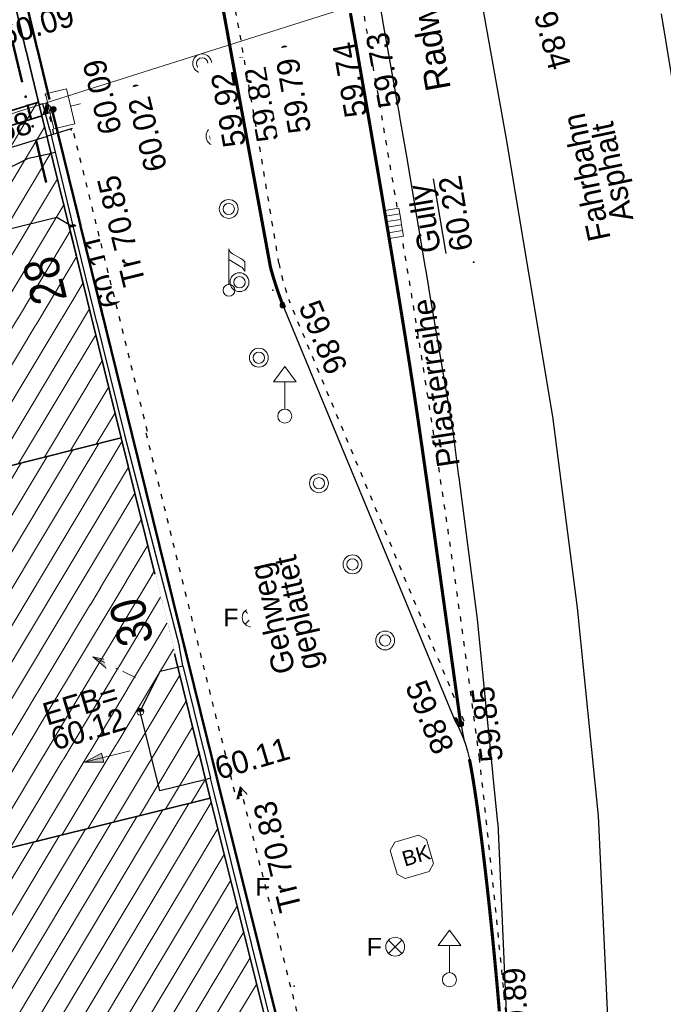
# Model space of a CAD drawing. Header units: metres. Extents: x 32365810 to 32367010, y 5620411 to 5622366.
# Tile 163 of 198: x 32366292 to 32366304, y 5622050 to 5622070. Entities that reach past the tile are written whole.
import ezdxf

# ---------------------------------------------------------------- set-up
doc = ezdxf.new("R2010")
doc.units = ezdxf.units.M
for name, pattern in [('1000.100', [0]), ('1000.104', [0.225, 0.075, -0.15]), ('1000.195', [0]), ('1000.196', [0.225, 0.075, -0.15]), ('1000.210', [0]), ('1000.325', [0]), ('1600.1047', [0]), ('1600.2013', [0, 0]), ('1600.2028', [0]), ('1600.2505', [0])]:
    doc.linetypes.add(name, pattern=pattern)
doc.layers.get('0').update_dxf_attribs({"color": 1, "linetype": 'CONTINUOUS'})
for name, color, linetype in [('Beschriftung Topographie', 7, 'CONTINUOUS'), ('EFB-_ Dachhöhen Bestandsgebäude (NHN)', 7, 'CONTINUOUS'), ('Fahrbahnmarkierung', 7, 'CONTINUOUS'), ('Flurstücke_Grenzpunkte', 11, 'CONTINUOUS'), ('Gebäude', 31, 'CONTINUOUS'), ('Höhen_ gemessen (NHN)', 7, 'CONTINUOUS'), ('Lagebezeichnungen', 12, 'CONTINUOUS'), ('Stromversorgung', 7, 'CONTINUOUS'), ('Symbole Topographie', 7, 'CONTINUOUS'), ('Topgraphie_ weitere örtliche Aufnahme', 7, 'CONTINUOUS'), ('Topographie_ örtl. Aufnahme', 7, 'CONTINUOUS'), ('weitere Entwässerungsleitungen', 7, 'CONTINUOUS')]:
    doc.layers.add(name, color=color, linetype=linetype)
doc.styles.add('Arial', font='Arial.ttf')
doc.styles.add('Beschriftung Fahrbahnmarkierung_ grau', font='Century Gothic.ttf')
doc.styles.add('Beschriftung Topographie_ blau', font='Century Gothic.ttf')
doc.styles.add('Dachhöhe NHN_ Bestand_ gemessen', font='Century Gothic.ttf')
doc.styles.add('Dachhöhe NHN_ Bestand_ gemessen_ schwarz', font='Century Gothic.ttf')
doc.styles.add('Hausnummern NRW', font='Arial.ttf', dxfattribs={"width": 0.85})
doc.styles.add('Höhe NHN_ gemessen_ blau', font='Century Gothic.ttf')
doc.styles.add('Kanal_ Höhe_ NHN (Deckel_Sohle)_ lila', font='Century Gothic.ttf')

# ---------------------------------------------------------------- blocks, each defined once
blk = doc.blocks.new('S1000.360')
at = {"lineweight": -2}
blk.add_hatch(color=0, dxfattribs=at).paths.add_polyline_path([(0, 0.25), (0.05, 0.05), (-0.05, 0.05)], flags=0)
at = {"color": 0, "lineweight": -2}
for p, q in [((-0.05, 0.05), (0, 0.25)), ((0, 0.25), (0.05, 0.05)), ((0, 0.25), (0, -0.25)), ((0.05, 0.05), (-0.05, 0.05))]:
    blk.add_line(p, q, dxfattribs=at)
blk = doc.blocks.new('S1000.460', base_point=(0, -0.375))
at = {"color": 0, "lineweight": -2}
for p, q in [((-0.2, 0.23), (0, 0.5)), ((0, 0.5), (0.2, 0.23)), ((0.2, 0.23), (-0.2, 0.23)), ((0, -0.25), (0, 0.23))]:
    blk.add_line(p, q, dxfattribs=at)
blk.add_circle((0, -0.375), 0.125, dxfattribs=at)
blk = doc.blocks.new('S1000.364', base_point=(0.25, 0))
at = {"color": 0, "lineweight": -2}
for p, q in [((0.075, 0.175), (0.425, -0.175)), ((0.425, 0.175), (0.075, -0.175))]:
    blk.add_line(p, q, dxfattribs=at)
blk.add_circle((0.25, 0), 0.25, dxfattribs=at)
at = {"color": 0, "lineweight": -2, "insert": (-0.5, -0.235), "char_height": 0.47, "attachment_point": 7, "line_spacing_factor": 0.69, "style": 'Arial'}
blk.add_mtext('F', dxfattribs=at)
blk = doc.blocks.new('Blumenkübel')
at = {"color": 0, "lineweight": -2}
for p, q in [((-0.5, 0.325), (-0.325, 0.5)), ((-0.5, -0.33), (-0.5, 0.325)), ((-0.325, 0.5), (0.33, 0.5)), ((0.33, 0.5), (0.5, 0.33)), ((0.5, 0.33), (0.5, -0.33)), ((-0.5, -0.33), (-0.33, -0.5)), ((0.33, -0.5), (-0.33, -0.5)), ((0.33, -0.5), (0.5, -0.33))]:
    blk.add_line(p, q, dxfattribs=at)
at = {"color": 0, "lineweight": -2, "insert": (-0.255, -0.195), "char_height": 0.4, "attachment_point": 7, "line_spacing_factor": 0.69, "style": 'Arial'}
blk.add_mtext('BK', dxfattribs=at)
blk = doc.blocks.new('S1000.451')
at = {"color": 0, "lineweight": -2}
for radius in [0.5, 0.3]:
    blk.add_circle((0, 0), radius, dxfattribs=at)
blk = doc.blocks.new('Fahnenmast', base_point=(0, -0.375))
at = {"color": 0, "lineweight": -2}
for p, q in [((0, -0.25), (0, 0.5)), ((0.25, 0.125), (0, 0.275)), ((0.075, 0.4), (0.25, 0.3)), ((0.335, 0.225), (0.335, 0.025))]:
    blk.add_line(p, q, dxfattribs=at)
blk.add_circle((0, -0.375), 0.125, dxfattribs=at)
for centre, radius, start, end in [((0.124103, 0.514952), 0.125, 186.8698976, 246.8698976), ((0.131402, 0.079922), 0.25, 35.4725475, 61.6801213), ((0.104749, -0.084588), 0.255, 25.4521758, 55.2768974)]:
    blk.add_arc(centre, radius, start, end, dxfattribs=at)
blk = doc.blocks.new('S1000.401', base_point=(0, -0.215))
at = {"color": 0, "lineweight": -2}
for p, q in [((-0.275, 0.5), (-0.38, 0.45)), ((-0.38, 0.45), (0.38, 0.45)), ((-0.38, 0.45), (-0.275, 0.4)), ((0, 0.45), (0, 0.07)), ((0.38, 0.45), (0.275, 0.5)), ((0.38, 0.45), (0.275, 0.4)), ((-0.475, 0.07), (0.475, 0.07)), ((-0.475, -0.5), (-0.475, 0.07)), ((0.475, 0.07), (0.475, -0.5)), ((0.475, -0.5), (-0.475, -0.5))]:
    blk.add_line(p, q, dxfattribs=at)
blk = doc.blocks.new('S1000.507', base_point=(0, -0.25))
at = {"color": 0, "lineweight": -2}
for p, q in [((-0.5, 0.25), (-0.3, 0.25)), ((-0.5, -0.25), (-0.5, 0.25)), ((-0.3, 0.25), (-0.1, 0.25)), ((-0.3, 0.25), (-0.3, -0.25)), ((-0.1, 0.25), (0.1, 0.25)), ((-0.1, 0.25), (-0.1, -0.25)), ((0.1, 0.25), (0.3, 0.25)), ((0.1, 0.25), (0.1, -0.25)), ((0.3, 0.25), (0.5, 0.25)), ((0.3, 0.25), (0.3, -0.25)), ((0.5, 0.25), (0.5, -0.25)), ((-0.3, -0.25), (-0.5, -0.25)), ((-0.1, -0.25), (-0.3, -0.25)), ((0.1, -0.25), (-0.1, -0.25)), ((0.3, -0.25), (0.1, -0.25)), ((0.5, -0.25), (0.3, -0.25))]:
    blk.add_line(p, q, dxfattribs=at)
blk = doc.blocks.new('S1000.114', base_point=(0, 0.366025))
at = {"lineweight": -2}
blk.add_hatch(color=0, dxfattribs=at).paths.add_polyline_path([(-0.5, -0.5), (0, 0.366026), (0, -0.5)], flags=0)
at = {"color": 0, "lineweight": -2}
for p, q in [((0, 0.366026), (-0.5, -0.5)), ((0.5, -0.5), (0, 0.366026)), ((-0.5, -0.5), (0, -0.5)), ((0, -0.5), (0.5, -0.5))]:
    blk.add_line(p, q, dxfattribs=at)
blk = doc.blocks.new('S1000.15')
at = {"color": 0, "lineweight": -2}
for p, q in [((-0.5, 0.05), (-0.485, 0.1)), ((0.495, 0.05), (-0.5, 0.05)), ((-0.5, -0.05), (-0.5, 0)), ((-0.5, 0), (0.5, 0)), ((-0.485, 0.1), (0.49, 0.1)), ((-0.475, 0.15), (-0.455, 0.2)), ((0.475, 0.15), (-0.475, 0.15)), ((-0.455, 0.2), (0.455, 0.2)), ((-0.43, 0.25), (-0.4, 0.3)), ((0.43, 0.25), (-0.43, 0.25)), ((-0.4, 0.3), (0.395, 0.3)), ((-0.355, 0.35), (-0.295, 0.4)), ((0.36, 0.35), (-0.355, 0.35)), ((-0.295, 0.4), (0.3, 0.4)), ((0.22, 0.45), (-0.215, 0.45)), ((0.3, 0.4), (0.22, 0.45)), ((0.395, 0.3), (0.36, 0.35)), ((0.455, 0.2), (0.43, 0.25)), ((0.49, 0.1), (0.475, 0.15)), ((0.5, 0), (0.495, 0.05)), ((0.495, -0.05), (-0.5, -0.05)), ((-0.475, -0.15), (-0.49, -0.1)), ((-0.49, -0.1), (0.485, -0.1)), ((0.475, -0.15), (-0.475, -0.15)), ((-0.43, -0.25), (-0.455, -0.2)), ((-0.455, -0.2), (0.46, -0.2)), ((0.425, -0.25), (-0.43, -0.25)), ((-0.355, -0.35), (-0.4, -0.3)), ((-0.4, -0.3), (0.395, -0.3)), ((0.345, -0.35), (-0.355, -0.35)), ((-0.205, -0.45), (-0.29, -0.4)), ((-0.29, -0.4), (0.285, -0.4)), ((0.2, -0.45), (-0.205, -0.45)), ((0.285, -0.4), (0.345, -0.35)), ((0.395, -0.3), (0.425, -0.25)), ((0.46, -0.2), (0.475, -0.15)), ((0.485, -0.1), (0.495, -0.05))]:
    blk.add_line(p, q, dxfattribs=at)
blk.add_circle((0, 0), 0.5, dxfattribs=at)
blk = doc.blocks.new('S1000.400')
at = {"lineweight": -2}
blk.add_hatch(color=0, dxfattribs=at).paths.add_polyline_path([(-0.49, 0), (0.49, 0), (0.479292, -0.101877), (0.447637, -0.199301), (0.396418, -0.288015), (0.327874, -0.364141), (0.245, -0.424352), (0.151418, -0.466018), (0.051219, -0.487316), (-0.051219, -0.487316), (-0.151418, -0.466018), (-0.245, -0.424352), (-0.327874, -0.364141), (-0.396418, -0.288015), (-0.447637, -0.199301), (-0.479292, -0.101877)], flags=0)
at = {"color": 0, "lineweight": -2}
blk.add_circle((0, 0), 0.5, dxfattribs=at)
for start, end in [(0, 180), (180, 0)]:
    blk.add_arc((0, 0), 0.49, start, end, dxfattribs=at)
blk = doc.blocks.new('Flurgrenze_ Begleitsignatur')
at = {"color": 0, "lineweight": -2}
for p, q in [((-0.29, 0), (-0.12, 0)), ((0.12, 0), (0.29, 0))]:
    blk.add_line(p, q, dxfattribs=at)
for p in [(-0.06, 0), (0, 0), (0.06, 0)]:
    blk.add_point(p, dxfattribs=at)
blk = doc.blocks.new('O231')
at = {"layer": 'Flurstücke_Grenzpunkte', "color": 251, "linetype": '1600.2013', "lineweight": 50, "true_color": 0x566563}
blk.add_line((32366293.859446, 5622061.579912), (32366292.278446, 5622067.985912), dxfattribs=at)
at = {"layer": 'Flurstücke_Grenzpunkte', "color": 251, "lineweight": 50, "true_color": 0x566563, "xscale": 5, "yscale": 5, "zscale": 5, "rotation": 103.863545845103}
blk.add_blockref('Flurgrenze_ Begleitsignatur', (32366293.068946, 5622064.782912), dxfattribs=at)
blk = doc.blocks.new('O279')
at = {"layer": 'Flurstücke_Grenzpunkte', "color": 251, "linetype": '1600.2013', "lineweight": 50, "true_color": 0x566563}
blk.add_line((32366295.626452, 5622054.416889), (32366293.859452, 5622061.579889), dxfattribs=at)
at = {"layer": 'Flurstücke_Grenzpunkte', "color": 251, "lineweight": 50, "true_color": 0x566563, "xscale": 5, "yscale": 5, "zscale": 5, "rotation": 103.857306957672}
blk.add_blockref('Flurgrenze_ Begleitsignatur', (32366294.742952, 5622057.998389), dxfattribs=at)
blk = doc.blocks.new('O337')
at = {"layer": 'Flurstücke_Grenzpunkte', "color": 251, "linetype": '1600.2013', "lineweight": 50, "true_color": 0x566563}
blk.add_line((32366291.776162, 5622068.151704), (32366291.841162, 5622067.879704), dxfattribs=at)
at = {"layer": 'Flurstücke_Grenzpunkte', "color": 251, "lineweight": 50, "true_color": 0x566563, "xscale": 5, "yscale": 5, "zscale": 5, "rotation": 283.439962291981}
blk.add_blockref('Flurgrenze_ Begleitsignatur', (32366291.808662, 5622068.015704), dxfattribs=at)
blk = doc.blocks.new('O361')
at = {"layer": 'Flurstücke_Grenzpunkte', "color": 251, "linetype": '1600.2013', "lineweight": 50, "true_color": 0x566563}
blk.add_line((32366292.213719, 5622068.256794), (32366282.723719, 5622107.572794), dxfattribs=at)
blk = doc.blocks.new('O397')
at = {"layer": 'Flurstücke_Grenzpunkte', "color": 251, "linetype": '1600.2013', "lineweight": 50, "true_color": 0x566563}
blk.add_line((32366299.746255, 5622037.97268), (32366295.626255, 5622054.41768), dxfattribs=at)
at = {"layer": 'Flurstücke_Grenzpunkte', "color": 251, "lineweight": 50, "true_color": 0x566563, "xscale": 5, "yscale": 5, "zscale": 5, "rotation": 104.064932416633}
blk.add_blockref('Flurgrenze_ Begleitsignatur', (32366297.686255, 5622046.19518), dxfattribs=at)
blk = doc.blocks.new('O805')
at = {"layer": 'Flurstücke_Grenzpunkte', "color": 7, "linetype": '1600.2028', "lineweight": 35}
for p, q in [((32366291.995, 5622068.204), (32366282.505, 5622107.52)), ((32366291.269, 5622067.979), (32366291.995, 5622068.204))]:
    blk.add_line(p, q, dxfattribs=at)
blk = doc.blocks.new('O811')
at = {"layer": 'Flurstücke_Grenzpunkte', "color": 7, "linetype": '1600.2028', "lineweight": 35}
for p, q in [((32366293.641, 5622061.526), (32366282.013, 5622058.616)), ((32366295.408, 5622054.363), (32366293.641, 5622061.526)), ((32366285.426, 5622051.875), (32366295.408, 5622054.363))]:
    blk.add_line(p, q, dxfattribs=at)
blk = doc.blocks.new('O1023')
at = {"layer": 'Flurstücke_Grenzpunkte', "color": 7, "linetype": '1600.2028', "lineweight": 35}
for p, q in [((32366292.06, 5622067.932), (32366282.209, 5622064.848)), ((32366293.641, 5622061.526), (32366292.06, 5622067.932)), ((32366293.641, 5622061.526), (32366282.013, 5622058.616))]:
    blk.add_line(p, q, dxfattribs=at)
blk = doc.blocks.new('O1288')
at = {"layer": 'Flurstücke_Grenzpunkte', "color": 7, "linetype": '1600.2028', "lineweight": 35}
for p in [(32366285.426, 5622051.875), (32366299.528, 5622037.918)]:
    blk.add_line(p, (32366295.408, 5622054.363), dxfattribs=at)
blk = doc.blocks.new('O1529')
at = {"layer": 'Flurstücke_Grenzpunkte', "color": 7, "linetype": '1600.2028', "lineweight": 35}
for p, q in [((32366291.995, 5622068.204), (32366282.505, 5622107.52)), ((32366291.995, 5622068.204), (32366292.06, 5622067.932)), ((32366293.641, 5622061.526), (32366292.06, 5622067.932)), ((32366295.408, 5622054.363), (32366293.641, 5622061.526)), ((32366299.528, 5622037.918), (32366295.408, 5622054.363))]:
    blk.add_line(p, q, dxfattribs=at)
blk = doc.blocks.new('O2202')
at = {"layer": 'Gebäude', "color": 7, "linetype": '1600.2505', "lineweight": 18}
for p, q in [((32366293.641, 5622061.526), (32366282.013, 5622058.616)), ((32366295.408, 5622054.363), (32366293.641, 5622061.526)), ((32366285.426, 5622051.875), (32366295.408, 5622054.363))]:
    blk.add_line(p, q, dxfattribs=at)
at = {"layer": 'Lagebezeichnungen', "color": 7, "lineweight": 18, "insert": (32366293.497682, 5622057.776086), "char_height": 0.7, "attachment_point": 2, "rotation": 103.8420428, "line_spacing_factor": 0.69, "style": 'Hausnummern NRW', "bg_fill": 2}
blk.add_mtext('30', dxfattribs=at)
blk = doc.blocks.new('O2935')
at = {"layer": 'Gebäude', "color": 7, "linetype": '1600.2505', "lineweight": 18}
for p, q in [((32366291.995, 5622068.204), (32366291.269, 5622067.979)), ((32366292.06, 5622067.932), (32366291.995, 5622068.204)), ((32366293.641, 5622061.526), (32366292.06, 5622067.932)), ((32366293.641, 5622061.526), (32366282.013, 5622058.616))]:
    blk.add_line(p, q, dxfattribs=at)
at = {"layer": 'Lagebezeichnungen', "color": 7, "lineweight": 18, "insert": (32366291.778449, 5622064.569571), "char_height": 0.7, "attachment_point": 2, "rotation": 103.8420428, "line_spacing_factor": 0.69, "style": 'Hausnummern NRW', "bg_fill": 2}
blk.add_mtext('28', dxfattribs=at)
blk = doc.blocks.new('O3207')
at = {"layer": 'Gebäude', "color": 7, "linetype": '1600.2505', "lineweight": 18}
for p in [(32366285.426, 5622051.875), (32366299.528, 5622037.918)]:
    blk.add_line(p, (32366295.408, 5622054.363), dxfattribs=at)
blk = doc.blocks.new('*X1097')
at = {"color": 253, "linetype": '1600.1047', "lineweight": 18, "true_color": 0xb2b2b2}
for p, q in [((32366287.833589, 5622052.475088), (32366293.194051, 5622061.414147)), ((32366288.347686, 5622052.603226), (32366293.657725, 5622061.458201)), ((32366286.805394, 5622052.218812), (32366292.165123, 5622061.15665)), ((32366287.319491, 5622052.34695), (32366292.679587, 5622061.285399)), ((32366286.291296, 5622052.090674), (32366291.65066, 5622061.027901)), ((32366288.861784, 5622052.731364), (32366293.785172, 5622060.941563)), ((32366289.375881, 5622052.859503), (32366293.912618, 5622060.424925)), ((32366289.889979, 5622052.987641), (32366294.040065, 5622059.908288)), ((32366290.404076, 5622053.115779), (32366294.167511, 5622059.39165)), ((32366290.918174, 5622053.243917), (32366294.294957, 5622058.875012)), ((32366291.432271, 5622053.372055), (32366294.422404, 5622058.358374)), ((32366291.946368, 5622053.500193), (32366294.54985, 5622057.841737)), ((32366292.460466, 5622053.628331), (32366294.677297, 5622057.325099)), ((32366292.974563, 5622053.756469), (32366294.804743, 5622056.808461)), ((32366293.488661, 5622053.884607), (32366294.93219, 5622056.291823)), ((32366294.002758, 5622054.012745), (32366295.059636, 5622055.775186)), ((32366294.516856, 5622054.140883), (32366295.187083, 5622055.258548)), ((32366295.030953, 5622054.269022), (32366295.314529, 5622054.74191))]:
    blk.add_line(p, q, dxfattribs=at)
blk = doc.blocks.new('*X1311')
at = {"color": 253, "linetype": '1600.1047', "lineweight": 18, "true_color": 0xb2b2b2}
for p, q in [((32366286.970679, 5622059.856699), (32366291.97201, 5622068.196875)), ((32366287.485142, 5622059.985447), (32366292.115523, 5622067.70703)), ((32366287.999606, 5622060.114196), (32366292.243012, 5622067.190463)), ((32366288.514069, 5622060.242945), (32366292.3705, 5622066.673895)), ((32366289.028533, 5622060.371693), (32366292.497989, 5622066.157328)), ((32366289.542996, 5622060.500442), (32366292.625478, 5622065.640761)), ((32366290.05746, 5622060.62919), (32366292.752966, 5622065.124194)), ((32366290.571924, 5622060.757939), (32366292.880455, 5622064.607626)), ((32366291.086387, 5622060.886688), (32366293.007944, 5622064.091059)), ((32366291.600851, 5622061.015436), (32366293.135433, 5622063.574492)), ((32366292.115314, 5622061.144185), (32366293.262921, 5622063.057925)), ((32366292.629778, 5622061.272934), (32366293.39041, 5622062.541357)), ((32366293.144241, 5622061.401682), (32366293.517899, 5622062.02479))]:
    blk.add_line(p, q, dxfattribs=at)
blk = doc.blocks.new('*X1392')
at = {"color": 253, "linetype": '1600.1047', "lineweight": 18, "true_color": 0xb2b2b2}
for p, q in [((32366284.489604, 5622036.746406), (32366294.984219, 5622054.257373)), ((32366284.677482, 5622036.330414), (32366295.430615, 5622054.272734)), ((32366284.301726, 5622037.162399), (32366294.470254, 5622054.129268)), ((32366283.925969, 5622037.994384), (32366293.442324, 5622053.873058)), ((32366284.113847, 5622037.578392), (32366293.956289, 5622054.001163)), ((32366283.738091, 5622038.410377), (32366292.928359, 5622053.744953)), ((32366284.86536, 5622035.914421), (32366295.559497, 5622053.758302)), ((32366283.362334, 5622039.242362), (32366291.900428, 5622053.488742)), ((32366283.550212, 5622038.82637), (32366292.414393, 5622053.616848)), ((32366285.053239, 5622035.498429), (32366295.688378, 5622053.24387)), ((32366285.241117, 5622035.082436), (32366295.81726, 5622052.729437)), ((32366285.428995, 5622034.666443), (32366295.946142, 5622052.215005)), ((32366285.616873, 5622034.250451), (32366296.075024, 5622051.700573)), ((32366285.804752, 5622033.834458), (32366296.203905, 5622051.186141)), ((32366286.039326, 5622033.496381), (32366296.332787, 5622050.671708))]:
    blk.add_line(p, q, dxfattribs=at)

msp = doc.modelspace()

# ---------------------------------------------------------------- linework, layer by layer
at = {"layer": 'EFB-_ Dachhöhen Bestandsgebäude (NHN)', "color": 7, "true_color": 0xffffff}
for p in [(32366292.646645, 5622067.653113, 70.928), (32366295.670844, 5622054.540893, 71.165), (32366297.075, 5622050.622, 70.552)]:
    msp.add_point(p, dxfattribs=at)
at = {"layer": 'Fahrbahnmarkierung', "color": 7, "true_color": 0xffffff}
for p in [(32366300.643473, 5622065.018196, 60.324), (32366300.646689, 5622065.019406)]:
    msp.add_point(p, dxfattribs=at)
at = {"layer": 'Topographie_ örtl. Aufnahme', "color": 7, "true_color": 0xffffff}
for p in [(32366295.775316, 5622069.45023, 59.801), (32366292.136405, 5622068.345209, 60.088), (32366296.597979, 5622064.965277, 59.847), (32366296.650602, 5622064.461853, 59.865), (32366299.487994, 5622062.23547, 59.777), (32366295.355422, 5622055.127025, 60.112)]:
    msp.add_point(p, dxfattribs=at)

# ---------------------------------------------------------------- block references
at = {"layer": 'EFB-_ Dachhöhen Bestandsgebäude (NHN)', "color": 7, "lineweight": 18, "xscale": 0.25, "yscale": 0.25, "zscale": 0.25}
for p, rotation in [((32366292.154, 5622068.19, 71.585), 13.439962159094), ((32366293.55, 5622064.135, 70.854), 193.86354413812), ((32366296.00476, 5622054.583372, 70.831), 13.857321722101)]:
    msp.add_blockref('S1000.114', p, dxfattribs=dict(at, rotation=rotation))
at = {"layer": 'EFB-_ Dachhöhen Bestandsgebäude (NHN)', "color": 7, "lineweight": 9, "xscale": 0.1375, "yscale": 0.1375, "zscale": 0.1375, "rotation": 180.000420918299}
msp.add_blockref('S1000.400', (32366294.019351, 5622056.081772, 60.117), dxfattribs=at)
at = {"layer": 'Höhen_ gemessen (NHN)', "color": 7, "lineweight": 18, "xscale": 0.1125, "yscale": 0.1125, "zscale": 0.1125}
for p in [(32366298.455489, 5622069.675631, 59.728), (32366298.282991, 5622069.630404, 59.74), (32366296.885553, 5622069.264007, 59.786), (32366295.851976, 5622068.993012, 59.92), (32366296.024625, 5622069.038279, 59.822), (32366293.933686, 5622068.490052, 60.021), (32366292.288899, 5622068.058803, 60.094), (32366292.685994, 5622065.7124, 60.106), (32366296.853703, 5622064.165444, 59.862), (32366300.272857, 5622055.905993, 59.877), (32366300.389096, 5622055.836237, 59.847), (32366295.415391, 5622054.755379, 60.114)]:
    msp.add_blockref('S1000.15', p, dxfattribs=at)
at = {"layer": 'Symbole Topographie', "color": 7, "lineweight": 18}
for name, p, xscale, yscale, zscale in [('S1000.451', (32366295.248636, 5622068.97232, 59.906), 0.375, 0.375, 0.375), ('S1000.451', (32366295.512858, 5622067.524019), 0.375, 0.375, 0.375), ('S1000.451', (32366295.776621, 5622066.078237, 59.952), 0.375, 0.375, 0.375), ('Fahnenmast', (32366295.782066, 5622064.461086, 59.998), 0.9375, 0.9375, 0.9375), ('S1000.451', (32366295.990658, 5622064.620716, 59.983), 0.375, 0.375, 0.375), ('S1000.451', (32366296.376054, 5622063.120219, 59.984), 0.375, 0.375, 0.375), ('S1000.460', (32366296.891264, 5622061.958651, 59.969), 1.125, 1.125, 1.125), ('S1000.451', (32366297.570526, 5622060.623328, 59.933), 0.375, 0.375, 0.375), ('S1000.451', (32366298.236525, 5622059.010384, 59.979), 0.375, 0.375, 0.375), ('S1000.364', (32366296.233497, 5622057.95303, 60.07), 0.7525, 0.7525, 0.7525), ('S1000.451', (32366298.885558, 5622057.497185, 59.999), 0.375, 0.375, 0.375), ('S1000.364', (32366296.868783, 5622052.598181, 60.129), 0.7525, 0.7525, 0.7525), ('S1000.460', (32366300.164789, 5622050.750414, 60.026), 1.125, 1.125, 1.125), ('S1000.364', (32366299.085763, 5622051.406562, 60.071), 0.7525, 0.7525, 0.7525)]:
    msp.add_blockref(name, p, dxfattribs=dict(at, xscale=xscale, yscale=yscale, zscale=zscale))
for name, p, xscale, yscale, zscale, rotation in [('S1000.401', (32366292.425389, 5622068.069328, 60.041), 0.7525, 0.7525, 0.7525, 283.398144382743), ('S1000.360', (32366293.499414, 5622056.96454), 1.875, 1.875, 1.875, 63.934306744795), ('S1000.360', (32366293.361955, 5622055.190052), 1.875, 1.875, 1.875, 103.858203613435), ('Blumenkübel', (32366299.418381, 5622053.193096, 59.998), 0.7525, 0.7525, 0.7525, 16.511137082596)]:
    msp.add_blockref(name, p, dxfattribs=dict(at, xscale=xscale, yscale=yscale, zscale=zscale, rotation=rotation))
at = {"layer": 'weitere Entwässerungsleitungen', "color": 7, "lineweight": 18, "xscale": 0.5625, "yscale": 0.5625, "zscale": 0.5625, "rotation": 279.164478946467}
msp.add_blockref('S1000.507', (32366298.927276, 5622065.770202, 60.225), dxfattribs=at)

# ---------------------------------------------------------------- texts
at = {"layer": 'Beschriftung Topographie', "color": 142, "lineweight": 25, "true_color": 0x0087cd, "insert": (32366303.208513, 5622066.772784), "char_height": 0.45, "attachment_point": 5, "rotation": 101.8065526, "line_spacing_factor": 0.69, "style": 'Beschriftung Topographie_ blau', "bg_fill": 2}
msp.add_mtext('Fahrbahn\\PAsphalt', dxfattribs=at)
at = {"layer": 'EFB-_ Dachhöhen Bestandsgebäude (NHN)', "color": 7, "lineweight": 25, "insert": (32366291.773109, 5622068.027804, 71.585), "char_height": 0.45, "attachment_point": 3, "rotation": 16.5124674, "line_spacing_factor": 0.69, "style": 'Dachhöhe NHN_ Bestand_ gemessen_ schwarz', "bg_fill": 2}
msp.add_mtext('Tr 71.58', dxfattribs=at)
at = {"layer": 'Fahrbahnmarkierung', "color": 253, "lineweight": 25, "true_color": 0x999999, "insert": (32366300.129343, 5622069.707761), "char_height": 0.5, "attachment_point": 8, "rotation": 100.0532849, "line_spacing_factor": 0.69, "style": 'Beschriftung Fahrbahnmarkierung_ grau', "bg_fill": 2}
msp.add_mtext('Radweg', dxfattribs=at)
at = {"layer": 'Höhen_ gemessen (NHN)', "color": 142, "lineweight": 25, "true_color": 0x0087cd, "char_height": 0.45, "line_spacing_factor": 0.69, "style": 'Höhe NHN_ gemessen_ blau', "bg_fill": 2}
for s, insert, attachment_point, rotation in [('59.84', (32366301.96594, 5622070.318376, 59.836), 4, 285.381331), ('60.09', (32366291.238831, 5622069.522237), 4, 16.4425614), ('59.74', (32366298.283585, 5622069.426538), 9, 99.9080231), ('59.86', (32366297.152858, 5622064.136776), 7, 292.4879964), ('59.85', (32366300.688495, 5622055.802835, 59.847), 2, 97.4943807), ('59.89', (32366301.296004, 5622049.475165), 1, 93.2718199)]:
    msp.add_mtext(s, dxfattribs=dict(at, insert=insert, attachment_point=attachment_point, rotation=rotation))

# ---------------------------------------------------------------- next in the draw order: block references
at = {"layer": 'Flurstücke_Grenzpunkte', "color": 7, "true_color": 0xffffff}
for name in ['O361', 'O337']:
    msp.add_blockref(name, (0, 0), dxfattribs=at)

# ---------------------------------------------------------------- next in the draw order: texts
at = {"layer": 'Beschriftung Topographie', "color": 142, "lineweight": 25, "true_color": 0x0087cd, "char_height": 0.45, "attachment_point": 5, "line_spacing_factor": 0.69, "style": 'Beschriftung Topographie_ blau', "bg_fill": 2}
for s, insert, rotation in [('Pflasterreihe', (32366299.894885, 5622062.618264), 98.8170537), ('Gehweg\\Pgeplattet', (32366296.956418, 5622058.003588), 102.7992681)]:
    msp.add_mtext(s, dxfattribs=dict(at, insert=insert, rotation=rotation))
at = {"layer": 'EFB-_ Dachhöhen Bestandsgebäude (NHN)', "color": 142, "lineweight": 25, "true_color": 0x0087cd, "char_height": 0.45, "line_spacing_factor": 0.69, "style": 'Dachhöhe NHN_ Bestand_ gemessen', "bg_fill": 2}
for s, insert, attachment_point, rotation in [('EFB=\\P60.12', (32366293.772024, 5622055.73061), 9, 16.5111611), ('Tr 70.83', (32366296.257132, 5622054.229259, 70.831), 3, 103.8573287)]:
    msp.add_mtext(s, dxfattribs=dict(at, insert=insert, attachment_point=attachment_point, rotation=rotation))
at = {"layer": 'Höhen_ gemessen (NHN)', "color": 142, "lineweight": 25, "true_color": 0x0087cd, "char_height": 0.45, "line_spacing_factor": 0.69, "style": 'Höhe NHN_ gemessen_ blau', "bg_fill": 2}
for s, insert, attachment_point, rotation in [('59.73', (32366298.495954, 5622069.537965), 3, 100.2557314), ('60.09', (32366293.043513, 5622068.25326), 2, 103.5431144), ('59.82', (32366296.069212, 5622068.857942), 3, 100.2148569), ('60.11', (32366292.871935, 5622065.533432, 60.106), 3, 103.8484767), ('59.88', (32366299.981971, 5622056.059732, 59.877), 2, 292.4879964), ('60.11', (32366295.586314, 5622054.717916), 7, 16.4481099)]:
    msp.add_mtext(s, dxfattribs=dict(at, insert=insert, attachment_point=attachment_point, rotation=rotation))

# ---------------------------------------------------------------- next in the draw order: block references
at = {"layer": 'Flurstücke_Grenzpunkte', "color": 7, "true_color": 0xffffff}
for name in ['O805', 'O279', 'O397']:
    msp.add_blockref(name, (0, 0), dxfattribs=at)

# ---------------------------------------------------------------- next in the draw order: texts
at = {"layer": 'Höhen_ gemessen (NHN)', "color": 142, "lineweight": 25, "true_color": 0x0087cd, "char_height": 0.45, "line_spacing_factor": 0.69, "style": 'Höhe NHN_ gemessen_ blau', "bg_fill": 2}
for s, insert, attachment_point, rotation in [('59.79', (32366296.939012, 5622069.069677), 6, 99.8831268), ('59.92', (32366295.867339, 5622068.83427), 9, 99.8642877), ('60.02', (32366293.987145, 5622068.295722), 6, 103.5431144)]:
    msp.add_mtext(s, dxfattribs=dict(at, insert=insert, attachment_point=attachment_point, rotation=rotation))
at = {"layer": 'weitere Entwässerungsleitungen', "color": 200, "lineweight": 25, "true_color": 0xd600ff, "insert": (32366299.975163, 5622065.936247, 60.225), "char_height": 0.45, "attachment_point": 5, "rotation": 99.5448171, "line_spacing_factor": 0.69, "style": 'Kanal_ Höhe_ NHN (Deckel_Sohle)_ lila', "bg_fill": 2}
msp.add_mtext('\\SGully/60.22;', dxfattribs=at)

# ---------------------------------------------------------------- next in the draw order: texts
at = {"layer": 'EFB-_ Dachhöhen Bestandsgebäude (NHN)', "color": 7, "lineweight": 25, "insert": (32366293.688788, 5622064.499374, 70.854), "char_height": 0.45, "attachment_point": 1, "rotation": 103.8635265, "line_spacing_factor": 0.69, "style": 'Dachhöhe NHN_ Bestand_ gemessen_ schwarz', "bg_fill": 2}
msp.add_mtext('Tr 70.85', dxfattribs=at)

# ---------------------------------------------------------------- next in the draw order: block references
at = {"layer": 'Flurstücke_Grenzpunkte', "color": 7, "true_color": 0xffffff}
msp.add_blockref('O231', (0, 0), dxfattribs=at)

# ---------------------------------------------------------------- next in the draw order: block references
msp.add_blockref('O811', (0, 0), dxfattribs=at)

# ---------------------------------------------------------------- next in the draw order: block references
for name in ['O1023', 'O1288']:
    msp.add_blockref(name, (0, 0), dxfattribs=at)

# ---------------------------------------------------------------- next in the draw order: block references
msp.add_blockref('O1529', (0, 0), dxfattribs=at)

# ---------------------------------------------------------------- next in the draw order: linework, layer by layer
at = {"layer": 'Fahrbahnmarkierung', "color": 253, "linetype": '1000.210', "lineweight": 25, "true_color": 0x999999}
for p, q in [((32366300.249453, 5622073.329317), (32366301.282516, 5622067.50221)), ((32366299.312012, 5622067.162179), (32366298.282537, 5622072.969047)), ((32366304.375546, 5622069.957106), (32366305.530313, 5622062.873767)), ((32366301.282516, 5622067.50221), (32366302.213828, 5622061.953464)), ((32366300.235566, 5622061.659656), (32366299.312012, 5622067.162179)), ((32366302.213828, 5622061.953464), (32366302.706177, 5622058.14576)), ((32366300.719465, 5622057.917299), (32366300.235566, 5622061.659656)), ((32366302.706177, 5622058.14576), (32366303.123101, 5622054.006802)), ((32366301.12805, 5622053.861134), (32366300.719465, 5622057.917299)), ((32366303.123101, 5622054.006802), (32366303.311482, 5622049.85827))]:
    msp.add_line(p, q, dxfattribs=at)
at = {"layer": 'Topgraphie_ weitere örtliche Aufnahme', "color": 142, "linetype": '1000.104', "lineweight": 25, "true_color": 0x0087cd}
msp.add_line((32366300.457194, 5622055.895026), (32366296.99228, 5622064.220888), dxfattribs=at)
for centre, radius, start, end in [((32366027.935852, 5622019.967916), 275.084461, 7.34832064, 9.52820808), ((32366301.53834, 5622065.907464), 4.848835, 190.8246706, 200.3547157), ((32366027.422262, 5622024.209022), 275.084564, 5.19230165, 6.45850234)]:
    msp.add_arc(centre, radius, start, end, dxfattribs=at)
at = {"layer": 'Topographie_ örtl. Aufnahme', "color": 142, "linetype": '1000.100', "lineweight": 25, "true_color": 0x0087cd}
for p, q in [((32366296.853703, 5622064.165444, 59.862), (32366300.272857, 5622055.905993, 59.877)), ((32366300.389096, 5622055.836237, 59.847), (32366300.459554, 5622055.501186, 59.848))]:
    msp.add_line(p, q, dxfattribs=at)
at = {"layer": 'Topographie_ örtl. Aufnahme', "color": 253, "linetype": '1000.210', "lineweight": 25, "true_color": 0x999999}
msp.add_line((32366301.12805, 5622053.861134), (32366301.360906, 5622048.561349, 59.913), dxfattribs=at)
at = {"layer": 'Topographie_ örtl. Aufnahme', "color": 142, "linetype": '1000.100', "lineweight": 25, "true_color": 0x0087cd, "const_width": 0.0625}
for points in [[(32366296.597979, 5622064.965277), (32366296.433447, 5622065.862268), (32366295.990148, 5622068.277573), (32366295.775316, 5622069.45023), (32366295.664919, 5622070.052831)], [(32366298.196114, 5622069.97159), (32366298.270747, 5622069.548116), (32366298.34825, 5622069.105155), (32366298.426951, 5622068.651923), (32366298.505652, 5622068.198692), (32366298.585549, 5622067.735191), (32366298.66497, 5622067.270639), (32366298.74439, 5622066.806086), (32366298.823334, 5622066.340481), (32366298.900127, 5622065.883043), (32366298.97692, 5622065.425605), (32366299.051562, 5622064.976332), (32366299.122379, 5622064.544444), (32366299.157787, 5622064.3285), (32366299.19224, 5622064.116902), (32366299.225527, 5622063.910803), (32366299.258814, 5622063.704703), (32366299.290935, 5622063.504102), (32366299.321682, 5622063.310151), (32366299.352429, 5622063.1162), (32366299.381802, 5622062.9289), (32366299.40959, 5622062.749402), (32366299.437378, 5622062.569905), (32366299.463583, 5622062.39821), (32366299.487994, 5622062.23547), (32366299.519196, 5622062.027461), (32366299.553861, 5622061.791463), (32366299.590988, 5622061.535225), (32366299.628115, 5622061.278987), (32366299.667704, 5622061.002509), (32366299.708754, 5622060.713537), (32366299.790853, 5622060.135594), (32366299.878795, 5622059.507677), (32366299.964568, 5622058.891768), (32366300.050341, 5622058.275859), (32366300.133945, 5622057.671957), (32366300.20737, 5622057.142042), (32366300.280795, 5622056.612127), (32366300.344041, 5622056.156199), (32366300.389096, 5622055.836237)], [(32366296.597979, 5622064.965277), (32366296.601767, 5622064.944629), (32366296.607599, 5622064.91907), (32366296.615032, 5622064.889847), (32366296.622465, 5622064.860624), (32366296.631497, 5622064.827738), (32366296.641685, 5622064.792436), (32366296.651873, 5622064.757134), (32366296.663216, 5622064.719415), (32366296.67527, 5622064.680528), (32366296.687323, 5622064.64164), (32366296.700086, 5622064.601584), (32366296.713115, 5622064.561605), (32366296.726143, 5622064.521627), (32366296.739437, 5622064.481727), (32366296.75255, 5622064.443152), (32366296.765664, 5622064.404578), (32366296.778598, 5622064.367329), (32366296.790907, 5622064.332652), (32366296.803216, 5622064.297976), (32366296.8149, 5622064.265872), (32366296.825515, 5622064.237588), (32366296.836129, 5622064.209304), (32366296.845673, 5622064.184841), (32366296.853703, 5622064.165444)], [(32366301.156287, 5622050.120979), (32366301.14565, 5622050.250548), (32366301.134284, 5622050.384116), (32366301.122276, 5622050.520742), (32366301.110267, 5622050.657369), (32366301.097617, 5622050.797054), (32366301.084411, 5622050.938857), (32366301.071205, 5622051.08066), (32366301.057443, 5622051.224581), (32366301.043211, 5622051.369679), (32366301.02898, 5622051.514776), (32366301.014279, 5622051.661051), (32366300.999195, 5622051.807561), (32366300.98411, 5622051.954072), (32366300.968643, 5622052.100818), (32366300.952879, 5622052.24686), (32366300.937115, 5622052.392902), (32366300.921054, 5622052.538239), (32366300.904783, 5622052.68193), (32366300.888511, 5622052.825621), (32366300.872029, 5622052.967667), (32366300.855424, 5622053.107126), (32366300.838818, 5622053.246585), (32366300.822088, 5622053.383458), (32366300.80532, 5622053.516803), (32366300.788552, 5622053.650149), (32366300.771746, 5622053.779967), (32366300.754989, 5622053.905317), (32366300.738232, 5622054.030667), (32366300.721524, 5622054.151548), (32366300.70495, 5622054.267021), (32366300.688377, 5622054.382494), (32366300.671938, 5622054.492558), (32366300.655721, 5622054.596271), (32366300.639503, 5622054.699985), (32366300.623507, 5622054.797349), (32366300.607818, 5622054.887423), (32366300.599974, 5622054.932459), (32366300.592207, 5622054.975673), (32366300.584527, 5622055.016947), (32366300.576847, 5622055.058221), (32366300.569256, 5622055.097554), (32366300.561762, 5622055.13483)]]:
    msp.add_lwpolyline(points, dxfattribs=at)
at = {"layer": 'Topographie_ örtl. Aufnahme', "color": 142, "linetype": '1000.100', "lineweight": 25, "true_color": 0x0087cd}
msp.add_polyline3d([(32366300.272857, 5622055.905993, 59.877), (32366300.350177, 5622055.759803, 59.8696), (32366300.417986, 5622055.608966, 59.8622), (32366300.476004, 5622055.454099, 59.8548), (32366300.523995, 5622055.295838, 59.8474), (32366300.561762, 5622055.13483, 59.84)], dxfattribs=at)

# ---------------------------------------------------------------- next in the draw order: block references
at = {"layer": 'Gebäude', "color": 7, "true_color": 0xffffff}
msp.add_blockref('O2202', (0, 0), dxfattribs=at)

# ---------------------------------------------------------------- next in the draw order: linework, layer by layer
at = {"layer": 'EFB-_ Dachhöhen Bestandsgebäude (NHN)', "color": 7, "linetype": '1000.196', "lineweight": 25}
msp.add_line((32366295.8961, 5622054.483407), (32366294.129086, 5622061.64646), dxfattribs=at)
at = {"layer": 'Topographie_ örtl. Aufnahme', "color": 142, "linetype": '1000.100', "lineweight": 25, "true_color": 0x0087cd}
for p, q in [((32366294.861867, 5622056.995121, 60.103), (32366294.795864, 5622057.366011, 60.105)), ((32366294.748818, 5622056.968369), (32366294.861867, 5622056.995121, 60.103)), ((32366294.861867, 5622056.995121, 60.103), (32366295.415391, 5622054.755379, 60.114)), ((32366294.019351, 5622056.081772, 60.117), (32366294.414314, 5622056.889215, 60.118)), ((32366294.414314, 5622056.889215, 60.118), (32366294.748818, 5622056.968369)), ((32366294.407885, 5622054.506853), (32366294.019351, 5622056.081772, 60.117)), ((32366295.301729, 5622054.727341), (32366294.407885, 5622054.506853)), ((32366295.415391, 5622054.755379, 60.114), (32366295.301729, 5622054.727341))]:
    msp.add_line(p, q, dxfattribs=at)

# ---------------------------------------------------------------- next in the draw order: block references
at = {"layer": 'Gebäude', "color": 7, "true_color": 0xffffff}
for name in ['O2935', 'O3207']:
    msp.add_blockref(name, (0, 0), dxfattribs=at)

# ---------------------------------------------------------------- next in the draw order: linework, layer by layer
at = {"layer": 'EFB-_ Dachhöhen Bestandsgebäude (NHN)', "color": 7, "linetype": '1000.196', "lineweight": 25}
for p, q in [((32366292.302765, 5622067.567475), (32366292.142246, 5622068.239187)), ((32366294.162157, 5622061.654622), (32366292.674355, 5622067.682995)), ((32366296.00476, 5622054.583372, 70.831), (32366300.308953, 5622037.477997))]:
    msp.add_line(p, q, dxfattribs=at)
at = {"layer": 'EFB-_ Dachhöhen Bestandsgebäude (NHN)', "color": 7, "linetype": '1000.195', "lineweight": 25}
msp.add_line((32366289.826568, 5622066.797676), (32366292.674355, 5622067.682995), dxfattribs=at)
at = {"layer": 'Stromversorgung', "color": 7, "linetype": '1000.325', "lineweight": 18}
msp.add_line((32366291.269264, 5622067.910134, 70.791), (32366317.27362, 5622076.148987), dxfattribs=at)
at = {"layer": 'Topgraphie_ weitere örtliche Aufnahme', "color": 142, "linetype": '1000.104', "lineweight": 25, "true_color": 0x0087cd}
for centre, radius, start, end in [((32366027.680038, 5622021.523397), 272.584775, 9.17705872, 16.92119758), ((32366027.678626, 5622021.525996), 275.084461, 9.32822242, 16.35226716)]:
    msp.add_arc(centre, radius, start, end, dxfattribs=at)
at = {"layer": 'Topographie_ örtl. Aufnahme', "color": 142, "linetype": '1000.100', "lineweight": 25, "true_color": 0x0087cd}
for p, q in [((32366292.080821, 5622068.167258), (32366291.992401, 5622068.145912)), ((32366292.218411, 5622067.653484, 60.118), (32366292.080821, 5622068.167258)), ((32366292.218411, 5622067.653484, 60.118), (32366292.685994, 5622065.7124, 60.106)), ((32366291.799169, 5622067.086165, 60.126), (32366292.227952, 5622067.182065, 60.12)), ((32366292.227952, 5622067.182065, 60.12), (32366292.326266, 5622067.205745)), ((32366291.104022, 5622066.747168, 60.13), (32366291.799169, 5622067.086165, 60.126)), ((32366292.361681, 5622065.906668, 60.117), (32366291.371883, 5622065.662306)), ((32366292.574325, 5622065.779291), (32366292.361681, 5622065.906668, 60.117)), ((32366292.685994, 5622065.7124, 60.106), (32366292.574325, 5622065.779291)), ((32366292.685994, 5622065.7124, 60.106), (32366293.703295, 5622061.585759, 60.107)), ((32366293.703295, 5622061.585759, 60.107), (32366294.795864, 5622057.366011, 60.105)), ((32366296.791788, 5622049.195348, 60.202), (32366295.415391, 5622054.755379, 60.114))]:
    msp.add_line(p, q, dxfattribs=at)

# ---------------------------------------------------------------- next in the draw order: block references
at = {"layer": 'Gebäude', "color": 7, "true_color": 0xffffff}
for name in ['*X1311', '*X1097', '*X1392']:
    msp.add_blockref(name, (0, 0), dxfattribs=at)

doc.saveas('drawing.dxf')
